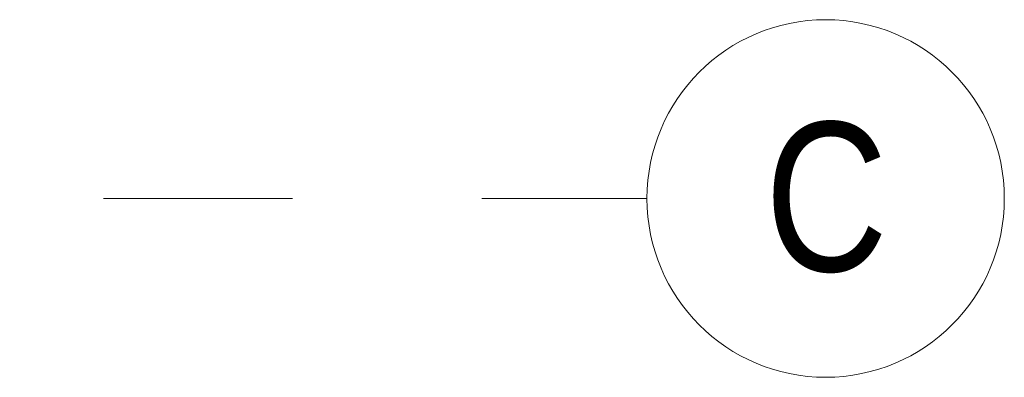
# Model space of a CAD drawing. Header units: millimetres. Extents: x -2180 to 54567, y -1945 to 22251.
# Tile 139 of 143: x 36431 to 38084, y 7200 to 7800. Entities that reach past the tile are written whole.
import ezdxf

# ---------------------------------------------------------------- set-up
doc = ezdxf.new("R2010")
doc.units = ezdxf.units.MM
doc.linetypes.add('Grid Line 1_2_', pattern=[2222.5, 1270, -317.5, 317.5, -317.5])
doc.layers.add('Grids', color=7, linetype='Continuous', lineweight=9)
doc.layers.add('Grids-1', color=7, linetype='Grid Line 1_2_', lineweight=9)
doc.styles.add('Swis721 Cn BT', font='swissc.ttf', dxfattribs={"height": 250})

# ---------------------------------------------------------------- blocks, each defined once
blk = doc.blocks.new('Grid - M_Grid Head - Circle väike-415116-1 Korruse põrandate plaan')
at = {"layer": 'Grids'}
blk.add_circle((0, 0), 3, dxfattribs=at)

msp = doc.modelspace()

# ---------------------------------------------------------------- linework, layer by layer
at = {"layer": 'Grids-1'}
msp.add_line((34984.4, 7500), (37484.4, 7500), dxfattribs=at)

# ---------------------------------------------------------------- block references
at = {"layer": 'Grids', "xscale": 99.99999999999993, "yscale": 99.99999999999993, "zscale": 99.99999999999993, "rotation": 269.9999999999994}
msp.add_blockref('Grid - M_Grid Head - Circle väike-415116-1 Korruse põrandate plaan', (37784.4, 7500), dxfattribs=at)

# ---------------------------------------------------------------- texts
at = {"layer": 'Grids', "insert": (37682.3, 7628), "char_height": 250, "width": 232.489, "attachment_point": 1, "style": 'Swis721 Cn BT'}
msp.add_mtext('\\fSwis721 Cn BT|b0|i0|c186|p34|;C', dxfattribs=at)

doc.saveas('drawing.dxf')
